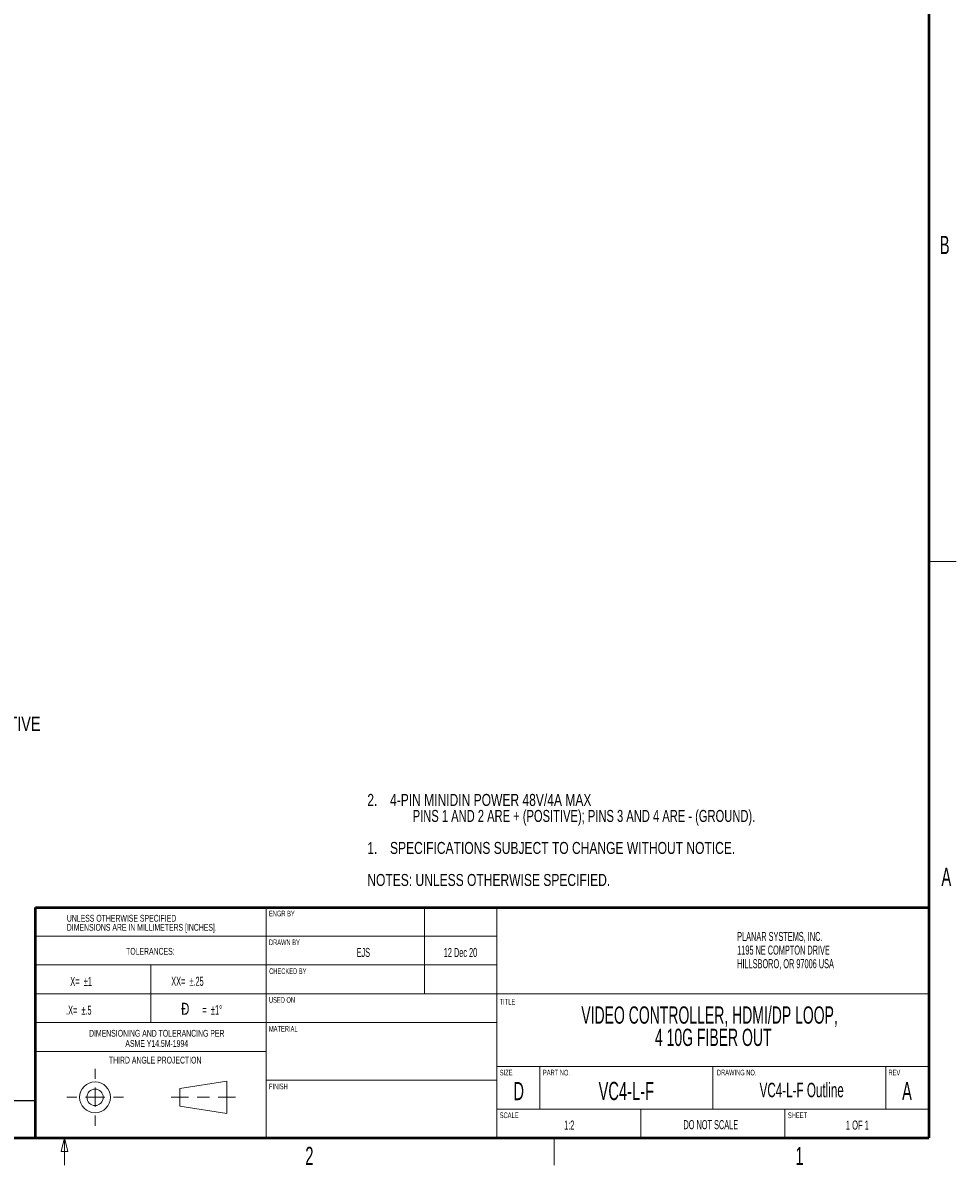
# Model space of a CAD drawing. Header units: millimetres. Extents: x 19 to 844, y 7 to 552.
# Tile 37 of 63: x 639 to 844, y 7 to 258. Entities that reach past the tile are written whole.
import ezdxf

# ---------------------------------------------------------------- set-up
doc = ezdxf.new("R2010")
doc.units = ezdxf.units.MM
doc.styles.add('SLDTEXTSTYLE0', font='TXT', dxfattribs={"width": 0.605})
doc.styles.add('SLDTEXTSTYLE1', font='TXT', dxfattribs={"width": 0.57})
doc.styles.add('SLDTEXTSTYLE2', font='TXT', dxfattribs={"width": 0.7})
doc.styles.add('SLDTEXTSTYLE3', font='TXT', dxfattribs={"width": 0.75})
doc.styles.add('SLDTEXTSTYLE4', font='TXT', dxfattribs={"width": 0.694915})

# ---------------------------------------------------------------- blocks, each defined once
blk = doc.blocks.new('SW_NOTE_0_1')
at = {"color": 0, "linetype": 'Continuous', "lineweight": 0, "char_height": 2, "attachment_point": 1, "style": 'SLDTEXTSTYLE0'}
for s, insert in [('PLANAR SYSTEMS, INC.', (0, 2.58)), ('1195 NE COMPTON DRIVE', (0, -0.42)), ('HILLSBORO, OR 97006 USA', (0, -3.42))]:
    blk.add_mtext(s, dxfattribs=dict(at, insert=insert))
blk = doc.blocks.new('SW_NOTE_0_2')
at = {"color": 0, "linetype": 'Continuous', "lineweight": 0, "char_height": 3.81, "attachment_point": 2, "style": 'SLDTEXTSTYLE0'}
for s, insert in [('VIDEO CONTROLLER, HDMI/DP LOOP,', (46.85, 4.91)), ('4 10G FIBER OUT', (47.66, 0))]:
    blk.add_mtext(s, dxfattribs=dict(at, insert=insert))
blk = doc.blocks.new('SW_NOTE_0_3')
at = {"color": 0, "linetype": 'Continuous', "lineweight": 0, "char_height": 1.5, "attachment_point": 2, "style": 'SLDTEXTSTYLE0'}
for s, insert in [('DIMENSIONING AND TOLERANCING PER', (19.8, 1.93)), ('ASME Y14.5M-1994', (19.8, -0.32))]:
    blk.add_mtext(s, dxfattribs=dict(at, insert=insert))
blk = doc.blocks.new('SW_NOTE_0_4')
at = {"color": 0, "linetype": 'Continuous', "lineweight": 0, "char_height": 1.5, "attachment_point": 1, "style": 'SLDTEXTSTYLE0'}
for s, insert in [('UNLESS OTHERWISE SPECIFIED', (0, 1.93)), ('DIMENSIONS ARE IN MILLIMETERS [INCHES].', (0, -0.07))]:
    blk.add_mtext(s, dxfattribs=dict(at, insert=insert))
blk = doc.blocks.new('SW_NOTE_0_5')
at = {"color": 0, "linetype": 'Continuous', "lineweight": 0, "attachment_point": 3}
for s, insert, char_height, style in [('Ð', (2.98, 3.41), 2.65, 'SLDTEXTSTYLE2'), ('=  ±1°', (10.22, 2.9), 2.117, 'SLDTEXTSTYLE1')]:
    blk.add_mtext(s, dxfattribs=dict(at, insert=insert, char_height=char_height, style=style))
blk = doc.blocks.new('SW_NOTE_0_6')
at = {"color": 0, "linetype": 'Continuous', "lineweight": 0, "attachment_point": 1}
for s, insert, char_height, style in [('2.', (-5, 3.41), 2.646, 'SLDTEXTSTYLE3'), ('4-PIN MINIDIN POWER 48V/4A MAX', (0, 3.41), 2.6458, 'SLDTEXTSTYLE3'), ('PINS 1 AND 2 ARE + (POSITIVE); PINS 3 AND 4 ARE - (GROUND).', (5, -0.12), 2.6458, 'SLDTEXTSTYLE4'), ('1.', (-5, -7.17), 2.646, 'SLDTEXTSTYLE3'), ('SPECIFICATIONS SUBJECT TO CHANGE WITHOUT NOTICE.', (0, -7.17), 2.6458, 'SLDTEXTSTYLE3'), ('NOTES: UNLESS OTHERWISE SPECIFIED.', (-5, -14.23), 2.6458, 'SLDTEXTSTYLE3')]:
    blk.add_mtext(s, dxfattribs=dict(at, insert=insert, char_height=char_height, style=style))

msp = doc.modelspace()

# ---------------------------------------------------------------- linework, layer by layer
at = {"color": 7, "linetype": 'Continuous', "lineweight": 50}
for p, q in [((838.2, 546.1), (838.2, 12.7)), ((641.35, 12.7), (641.35, 63.5)), ((641.35, 63.5), (838.2, 63.5)), ((25.4, 12.7), (838.2, 12.7))]:
    msp.add_line(p, q, dxfattribs=at)
at = {"color": 7, "linetype": 'Continuous', "lineweight": 18}
for p, q in [((838.2, 139.7), (844.2, 139.7)), ((692.15, 63.5), (692.15, 12.7)), ((727.075, 63.5), (727.075, 44.45)), ((742.95, 63.5), (742.95, 12.7)), ((692.15, 57.15), (641.35, 57.15)), ((742.95, 57.15), (692.15, 57.15)), ((692.15, 50.8), (641.35, 50.8)), ((666.75, 50.8), (666.75, 38.1)), ((742.95, 50.8), (692.15, 50.8)), ((692.15, 44.45), (641.35, 44.45)), ((838.2, 44.45), (692.15, 44.45)), ((641.35, 38.1), (692.15, 38.1)), ((742.95, 38.1), (692.15, 38.1)), ((692.15, 31.75), (641.35, 31.75)), ((654.451, 27.895), (654.451, 25.685)), ((742.95, 28.448), (838.2, 28.448)), ((752.475, 28.448), (752.475, 19.05)), ((790.575, 28.448), (790.575, 19.05)), ((828.675, 19.05), (828.675, 28.448)), ((673.12, 23.589), (683.464, 25.228)), ((683.464, 25.228), (683.464, 18.065)), ((742.95, 25.4), (692.15, 25.4)), ((654.451, 23.78), (654.451, 19.513)), ((673.12, 19.703), (673.12, 23.589)), ((650.412, 21.646), (648.202, 21.646)), ((656.584, 21.646), (652.317, 21.646)), ((658.489, 21.646), (660.699, 21.646)), ((671.215, 21.646), (675.025, 21.646)), ((676.93, 21.646), (679.654, 21.646)), ((681.559, 21.646), (685.369, 21.646)), ((683.464, 18.065), (673.12, 19.703)), ((742.95, 19.05), (838.2, 19.05)), ((774.7, 19.05), (774.7, 12.7)), ((806.45, 19.05), (806.45, 12.7)), ((654.451, 17.608), (654.451, 15.398)), ((647.7, 12.7), (646.95, 9.7)), ((647.7, 12.7), (647.7, 6.7)), ((647.7, 12.7), (648.45, 9.7)), ((755.65, 12.7), (755.65, 6.7)), ((648.45, 9.7), (646.95, 9.7))]:
    msp.add_line(p, q, dxfattribs=at)
at = {"color": 7, "linetype": 'Continuous', "lineweight": 25}
msp.add_line((641.35, 20.837), (491.795, 20.837), dxfattribs=at)
at = {"color": 7, "linetype": 'Continuous', "lineweight": 18}
for radius in [3.4, 1.81]:
    msp.add_circle((654.451, 21.646), radius, dxfattribs=at)

# ---------------------------------------------------------------- block references
at = {"color": 7, "linetype": 'Continuous', "lineweight": 0}
for name, p in [('SW_NOTE_0_6', (719.449, 85.083)), ('SW_NOTE_0_4', (648.236, 59.919)), ('SW_NOTE_0_1', (795.947, 55.506)), ('SW_NOTE_0_5', (672.251, 39.065)), ('SW_NOTE_0_2', (743.011, 36.766)), ('SW_NOTE_0_3', (648.245, 34.575))]:
    msp.add_blockref(name, p, dxfattribs=at)

# ---------------------------------------------------------------- texts
for s, insert, char_height, attachment_point, style in [('B', (841.674, 211.448), 4, 2, 'SLDTEXTSTYLE0'), ('LED DISPLAYPORT LOOPED AND ACTIVE', (578.914, 105.532), 3.175, 1, 'SLDTEXTSTYLE3'), ('A', (842.036, 72.224), 4, 2, 'SLDTEXTSTYLE0'), ('ENGR BY', (692.765, 62.767), 1.25, 1, 'SLDTEXTSTYLE0'), ('DRAWN BY', (692.769, 56.42), 1.25, 1, 'SLDTEXTSTYLE0'), ('TOLERANCES:', (666.637, 54.567), 1.5, 2, 'SLDTEXTSTYLE0'), ('EJS', (713.568, 54.568), 2, 2, 'SLDTEXTSTYLE0'), ('12 Dec 20', (734.974, 54.555), 2, 2, 'SLDTEXTSTYLE0'), ('X=  ±1', (648.975, 48.188), 2, 1, 'SLDTEXTSTYLE1'), ('XX=  ±.25', (671.244, 48.21), 2, 1, 'SLDTEXTSTYLE0'), ('CHECKED BY', (692.815, 50.066), 1.25, 1, 'SLDTEXTSTYLE0'), ('USED ON', (692.767, 43.72), 1.25, 1, 'SLDTEXTSTYLE0'), ('TITLE', (743.591, 43.343), 1.25, 1, 'SLDTEXTSTYLE0'), ('.X=  ±.5', (648.065, 41.84), 2, 1, 'SLDTEXTSTYLE0'), ('MATERIAL', (692.759, 37.369), 1.25, 1, 'SLDTEXTSTYLE0'), ('THIRD ANGLE PROJECTION', (667.698, 30.592), 1.5, 2, 'SLDTEXTSTYLE0'), ('SIZE', (743.623, 27.717), 1.25, 1, 'SLDTEXTSTYLE0'), ('PART NO.', (753.139, 27.716), 1.25, 1, 'SLDTEXTSTYLE0'), ('DRAWING NO.', (791.485, 27.729), 1.25, 1, 'SLDTEXTSTYLE0'), ('REV', (829.289, 27.717), 1.25, 1, 'SLDTEXTSTYLE0'), ('FINISH', (692.772, 24.671), 1.25, 1, 'SLDTEXTSTYLE0'), ('D', (747.801, 25.014), 4, 2, 'SLDTEXTSTYLE0'), ('VC4-L-F', (771.515, 25.047), 4, 2, 'SLDTEXTSTYLE0'), ('VC4-L-F Outline', (810.164, 24.839), 3.175, 2, 'SLDTEXTSTYLE0'), ('A', (833.366, 25.021), 4, 2, 'SLDTEXTSTYLE0'), ('SCALE', (743.622, 18.317), 1.25, 1, 'SLDTEXTSTYLE0'), ('SHEET', (807.122, 18.318), 1.25, 1, 'SLDTEXTSTYLE0'), ('1:2', (758.941, 16.522), 2, 2, 'SLDTEXTSTYLE0'), ('DO NOT SCALE', (790.133, 16.627), 2, 2, 'SLDTEXTSTYLE0'), ('1 OF 1', (822.429, 16.538), 2, 2, 'SLDTEXTSTYLE1'), ('2', (701.679, 10.744), 4, 2, 'SLDTEXTSTYLE0'), ('1', (809.689, 10.724), 4, 2, 'SLDTEXTSTYLE0')]:
    msp.add_mtext(s, dxfattribs=dict(at, insert=insert, char_height=char_height, attachment_point=attachment_point, style=style))

doc.saveas('drawing.dxf')
